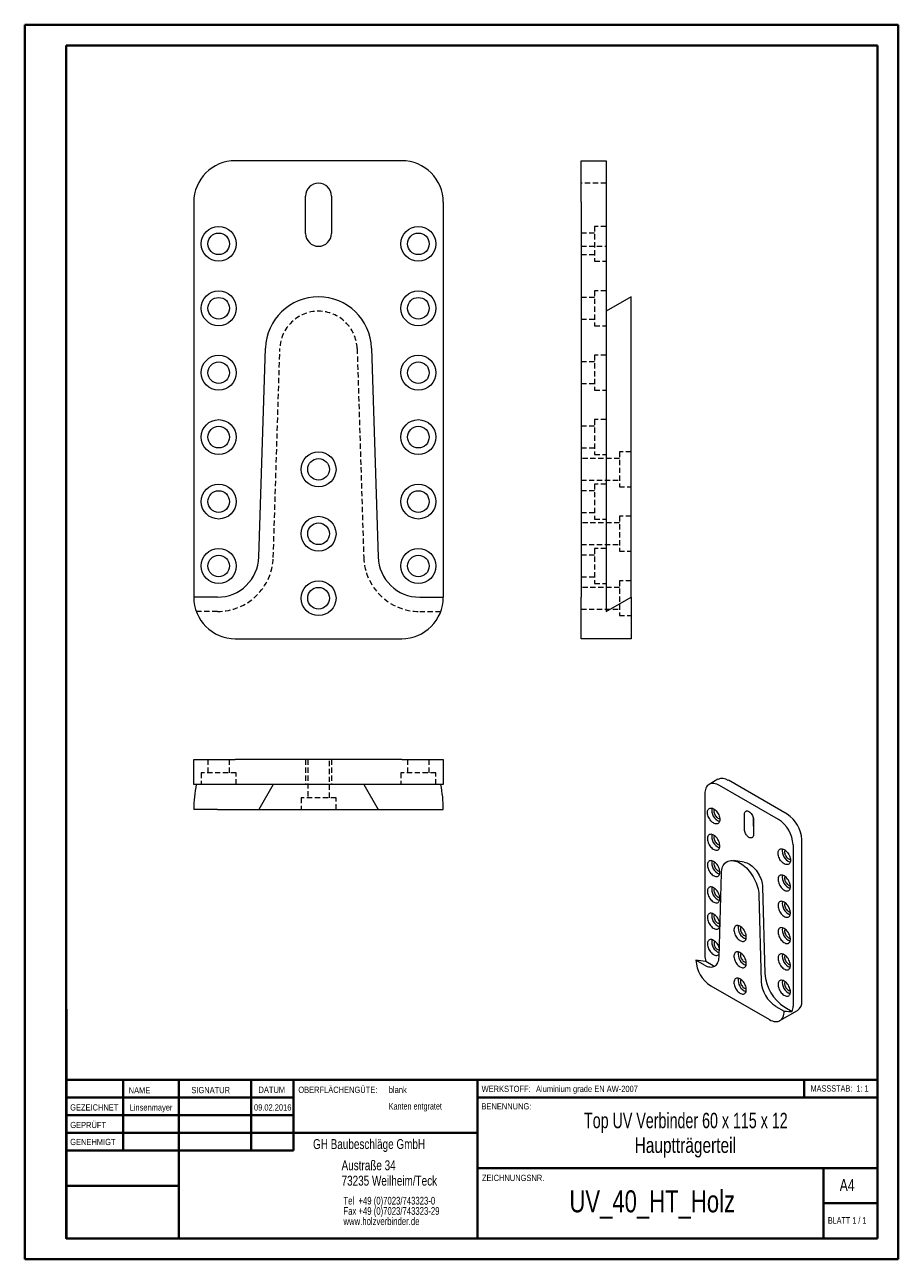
# Model space of a CAD drawing. Header units: millimetres. Extents: x 0 to 210, y 0 to 297.
import ezdxf

# ---------------------------------------------------------------- set-up
doc = ezdxf.new("R2010")
doc.units = ezdxf.units.MM
doc.linetypes.add('HIDDEN', pattern=[1.905, 1.27, -0.635])
doc.styles.add('SLDTEXTSTYLE0', font='TXT', dxfattribs={"width": 0.75})
doc.styles.add('SLDTEXTSTYLE1', font='TXT', dxfattribs={"width": 0.681818})
doc.styles.add('SLDTEXTSTYLE2', font='TXT', dxfattribs={"width": 0.7})
doc.styles.add('SLDTEXTSTYLE3', font='TXT', dxfattribs={"width": 0.691667})

# ---------------------------------------------------------------- blocks, each defined once
blk = doc.blocks.new('SW_NOTE_0')
at = {"color": 0, "linetype": 'Continuous', "lineweight": 0, "char_height": 1.8521, "attachment_point": 1, "style": 'SLDTEXTSTYLE0'}
for s, insert in [('Tel  +49 (0)7023/743323-0', (0, 2.39)), ('Fax +49 (0)7023/743323-29', (0, -0.08)), ('www.holzverbinder.de', (0, -2.55))]:
    blk.add_mtext(s, dxfattribs=dict(at, insert=insert))

msp = doc.modelspace()

# ---------------------------------------------------------------- linework, layer by layer
at = {"color": 7, "linetype": 'Continuous', "lineweight": 40}
for p, q in [((0.08, 0.21), (0.08, 297.21)), ((0.08, 297.21), (210.08, 297.21)), ((210.08, 0.21), (210.08, 297.21)), ((210.08, 292.21), (210.08, 297.21)), ((10.08, 292.21), (205.08, 292.21)), ((10.08, 5.21), (10.08, 292.21)), ((205.08, 5.21), (205.08, 292.21)), ((10.11, 60.37), (10.11, 5.12)), ((205.08, 43.37), (10.11, 43.37)), ((23.71, 43.37), (23.71, 26.37)), ((37.1, 43.37), (37.1, 5.12)), ((54.51, 43.37), (54.51, 26.38)), ((64.71, 26.39), (64.71, 43.37)), ((108.91, 43.37), (108.91, 5.12)), ((187.47, 39.12), (187.47, 43.37)), ((64.71, 39.1), (10.11, 39.1)), ((205.08, 39.12), (108.91, 39.12)), ((64.71, 34.87), (10.11, 34.87)), ((108.91, 30.62), (10.11, 30.62)), ((64.71, 26.39), (10.11, 26.37)), ((108.91, 22.12), (205.08, 22.12)), ((192.08, 5.21), (192.08, 22.21)), ((37.1, 17.87), (10.11, 17.87)), ((10.11, 13.71), (10.08, 13.71)), ((205.08, 13.71), (192.08, 13.71)), ((10.11, 9.46), (10.08, 9.46)), ((10.08, 5.21), (205.08, 5.21)), ((205.08, 5.21), (180.99, 5.21)), ((0.08, 0.21), (210.08, 0.21))]:
    msp.add_line(p, q, dxfattribs=at)
at = {"color": 7, "linetype": 'Continuous', "lineweight": 15}
for p, q in [((90.71, 264.5), (50.71, 264.5)), ((133.83, 264.5), (139.83, 264.5)), ((133.83, 254.5), (133.83, 264.5)), ((139.83, 264.5), (139.83, 254.5)), ((67.61, 247), (67.61, 256)), ((73.81, 256), (73.81, 247)), ((40.71, 254.5), (40.71, 159.5)), ((100.71, 254.5), (100.71, 159.5)), ((133.83, 254.5), (133.83, 159.5)), ((139.83, 254.5), (139.83, 159.5)), ((145.83, 231.75), (139.83, 228.29)), ((145.83, 219.41), (145.83, 231.75)), ((56.38, 169.19), (57.97, 219.41)), ((83.45, 219.41), (85.04, 169.19)), ((145.83, 169.19), (145.83, 219.41)), ((145.83, 159.5), (145.83, 169.19)), ((46.39, 159.5), (40.71, 159.5)), ((95.03, 159.5), (100.71, 159.5)), ((133.83, 149.5), (133.83, 159.5)), ((139.83, 156.04), (145.83, 159.5)), ((139.83, 159.5), (139.83, 156.04)), ((145.83, 159.5), (145.83, 149.5)), ((50.71, 149.5), (90.71, 149.5)), ((145.83, 149.5), (133.83, 149.5)), ((40.71, 114.43), (40.71, 120.43)), ((40.71, 120.43), (50.71, 120.43)), ((90.71, 120.43), (50.71, 120.43)), ((90.71, 120.43), (100.71, 120.43)), ((100.71, 120.43), (100.71, 114.43)), ((50.71, 114.43), (40.71, 114.43)), ((90.71, 114.43), (50.71, 114.43)), ((59.84, 114.43), (56.38, 108.43)), ((81.57, 114.43), (85.04, 108.43)), ((100.71, 114.43), (90.71, 114.43)), ((166.73, 115.69), (164.61, 114.46)), ((181.25, 106.05), (167.11, 114.21)), ((183.37, 107.27), (169.23, 115.44)), ((163.57, 112.17), (163.57, 73.39)), ((46.39, 108.43), (40.71, 108.43)), ((46.39, 108.43), (56.38, 108.43)), ((56.38, 108.43), (57.97, 108.43)), ((57.97, 108.43), (83.45, 108.43)), ((83.45, 108.43), (85.04, 108.43)), ((85.04, 108.43), (95.03, 108.43)), ((95.03, 108.43), (100.71, 108.43)), ((173.08, 103.62), (173.08, 107.29)), ((175.2, 106.52), (175.2, 104.84)), ((175.27, 106.03), (175.27, 102.35)), ((186.9, 62.36), (186.9, 101.15)), ((184.78, 99.93), (184.78, 61.14)), ((173.01, 95.77), (170.45, 96.12)), ((166.99, 72.92), (167.55, 93.1)), ((177.46, 89.78), (178.02, 68.95)), ((176.56, 87.9), (177.12, 67.07)), ((163.46, 71), (161.45, 72.16)), ((165.58, 70.81), (163.79, 71.85)), ((165.58, 70.81), (165.81, 70.68)), ((164.98, 66.04), (179.13, 57.87)), ((180.65, 61.07), (182.66, 59.92)), ((181.63, 57.63), (185.87, 60.08)), ((182.78, 60.88), (184.56, 59.85))]:
    msp.add_line(p, q, dxfattribs=at)
at = {"color": 7, "linetype": 'HIDDEN', "lineweight": 0}
for p, q in [((139.83, 259.1), (133.83, 259.1)), ((137.03, 247.1), (133.83, 247.1)), ((137.03, 248.7), (137.03, 240.3)), ((139.83, 248.7), (137.03, 248.7)), ((133.83, 243.9), (139.83, 243.9)), ((133.83, 241.9), (137.03, 241.9)), ((137.03, 240.3), (139.83, 240.3)), ((137.03, 233.2), (137.03, 224.8)), ((139.83, 233.2), (137.03, 233.2)), ((137.03, 231.6), (133.83, 231.6)), ((133.83, 226.4), (137.03, 226.4)), ((137.03, 224.8), (139.83, 224.8)), ((59.84, 169.08), (61.43, 219.3)), ((79.99, 219.3), (81.57, 169.08)), ((137.03, 217.7), (137.03, 209.3)), ((139.83, 217.7), (137.03, 217.7)), ((137.03, 216.1), (133.83, 216.1)), ((133.83, 210.9), (137.03, 210.9)), ((137.03, 209.3), (139.83, 209.3)), ((137.03, 202.2), (137.03, 193.8)), ((139.83, 202.2), (137.03, 202.2)), ((137.03, 200.6), (133.83, 200.6)), ((133.83, 195.4), (137.03, 195.4)), ((137.03, 193.8), (139.83, 193.8)), ((143.03, 194.45), (143.03, 186.05)), ((145.83, 194.45), (143.03, 194.45)), ((143.03, 192.85), (133.83, 192.85)), ((133.83, 187.65), (143.03, 187.65)), ((137.03, 185.1), (133.83, 185.1)), ((137.03, 186.7), (137.03, 178.3)), ((139.83, 186.7), (137.03, 186.7)), ((143.03, 186.05), (145.83, 186.05)), ((133.83, 179.9), (137.03, 179.9)), ((137.03, 178.3), (139.83, 178.3)), ((143.03, 178.95), (143.03, 170.55)), ((145.83, 178.95), (143.03, 178.95)), ((143.03, 177.35), (133.83, 177.35)), ((133.83, 172.15), (143.03, 172.15)), ((137.03, 169.6), (133.83, 169.6)), ((137.03, 171.2), (137.03, 162.8)), ((139.83, 171.2), (137.03, 171.2)), ((143.03, 170.55), (145.83, 170.55)), ((133.83, 164.4), (137.03, 164.4)), ((143.03, 163.45), (143.03, 155.05)), ((145.83, 163.45), (143.03, 163.45)), ((143.03, 161.85), (133.83, 161.85)), ((137.03, 162.8), (139.83, 162.8)), ((46.39, 156.04), (41.33, 156.04)), ((95.03, 156.04), (100.09, 156.04)), ((133.83, 156.65), (143.03, 156.65)), ((143.03, 155.05), (145.83, 155.05)), ((44.11, 120.43), (44.11, 117.23)), ((49.31, 117.23), (49.31, 120.43)), ((67.61, 120.43), (67.61, 114.43)), ((68.11, 120.43), (68.11, 111.23)), ((73.31, 111.23), (73.31, 120.43)), ((73.81, 120.43), (73.81, 114.43)), ((92.11, 120.43), (92.11, 117.23)), ((97.31, 117.23), (97.31, 120.43)), ((50.91, 117.23), (42.51, 117.23)), ((42.51, 117.23), (42.51, 114.43)), ((50.91, 114.43), (50.91, 117.23)), ((98.91, 117.23), (90.51, 117.23)), ((90.51, 117.23), (90.51, 114.43)), ((98.91, 114.43), (98.91, 117.23)), ((74.91, 111.23), (66.51, 111.23)), ((66.51, 111.23), (66.51, 108.43)), ((74.91, 108.43), (74.91, 111.23))]:
    msp.add_line(p, q, dxfattribs=at)
at = {"color": 7, "linetype": 'Continuous', "lineweight": 0}
for p, q in [((64.71, 39.12), (10.11, 39.12)), ((23.71, 5.21), (23.71, 5.12)), ((54.51, 5.21), (54.51, 5.12))]:
    msp.add_line(p, q, dxfattribs=at)
at = {"color": 7, "linetype": 'Continuous', "lineweight": 15, "flags": 128}
for points in [[(167.11, 114.21), (166.76, 114.39), (166.42, 114.53), (166.08, 114.63), (165.75, 114.68), (165.44, 114.69), (165.14, 114.66), (164.86, 114.58), (164.61, 114.46), (164.37, 114.3), (164.17, 114.1), (163.99, 113.86), (163.84, 113.58), (163.72, 113.27), (163.64, 112.93), (163.59, 112.56), (163.57, 112.17)], [(167.18, 106.01), (167.16, 105.77), (167.11, 105.55), (167.04, 105.36), (166.93, 105.2), (166.8, 105.08), (166.64, 105), (166.46, 104.95), (166.27, 104.95), (166.07, 104.99), (165.85, 105.07), (165.64, 105.18), (165.42, 105.33), (165.21, 105.52), (165.01, 105.73), (164.83, 105.97), (164.66, 106.23), (164.52, 106.5), (164.4, 106.77), (164.3, 107.05), (164.24, 107.33), (164.21, 107.59), (164.21, 107.84), (164.24, 108.07), (164.3, 108.28), (164.4, 108.45), (164.52, 108.59), (164.66, 108.69), (164.83, 108.76), (165.01, 108.78), (165.21, 108.76), (165.42, 108.71), (165.64, 108.61), (165.85, 108.48), (166.07, 108.31), (166.27, 108.11), (166.46, 107.88), (166.64, 107.63), (166.8, 107.37), (166.93, 107.1), (167.04, 106.82), (167.11, 106.54), (167.16, 106.27), (167.18, 106.01)], [(165.9, 108.44), (165.86, 108.39), (165.8, 108.24), (165.77, 108.07), (165.77, 107.86), (165.8, 107.65), (165.86, 107.42), (165.96, 107.2), (166.08, 106.98), (166.22, 106.78), (166.38, 106.61), (166.55, 106.46), (166.72, 106.35), (166.9, 106.28), (167.06, 106.25), (167.16, 106.25)], [(173.08, 107.29), (173.1, 107.5), (173.15, 107.69), (173.23, 107.84), (173.34, 107.96), (173.47, 108.04), (173.63, 108.07), (173.8, 108.07), (173.99, 108.02), (174.18, 107.93), (174.37, 107.8), (174.55, 107.63), (174.72, 107.44), (174.88, 107.22), (175.02, 106.99), (175.13, 106.75), (175.21, 106.5), (175.26, 106.26), (175.27, 106.03)], [(165.69, 102.25), (165.47, 102.36), (165.26, 102.43), (165.06, 102.45), (164.87, 102.44), (164.7, 102.39), (164.55, 102.29), (164.42, 102.16), (164.32, 102), (164.25, 101.8), (164.21, 101.58), (164.21, 101.33), (164.23, 101.07), (164.29, 100.79), (164.37, 100.51), (164.48, 100.24), (164.62, 99.96), (164.78, 99.7), (164.96, 99.46), (165.16, 99.24), (165.37, 99.05), (165.58, 98.89), (165.8, 98.76), (166.01, 98.68), (166.22, 98.63), (166.42, 98.62), (166.6, 98.66), (166.76, 98.73), (166.9, 98.84), (167.01, 98.99), (167.1, 99.17), (167.15, 99.38), (167.17, 99.62), (167.17, 99.87), (167.13, 100.14), (167.06, 100.42), (166.96, 100.7), (166.83, 100.97), (166.68, 101.24), (166.51, 101.49), (166.32, 101.73), (166.12, 101.93), (165.91, 102.11), (165.69, 102.25)], [(165.9, 102.12), (165.86, 102.07), (165.8, 101.92), (165.77, 101.74), (165.77, 101.54), (165.8, 101.32), (165.86, 101.09), (165.96, 100.87), (166.08, 100.65), (166.22, 100.45), (166.38, 100.28), (166.55, 100.13), (166.72, 100.02), (166.9, 99.95), (167.06, 99.92), (167.16, 99.93)], [(175.27, 102.35), (175.26, 102.14), (175.21, 101.96), (175.13, 101.81), (175.02, 101.69), (174.88, 101.61), (174.72, 101.57), (174.55, 101.58), (174.37, 101.63), (174.18, 101.72), (173.99, 101.85), (173.8, 102.01), (173.63, 102.21), (173.47, 102.42), (173.34, 102.66), (173.23, 102.9), (173.15, 103.15), (173.1, 103.39), (173.08, 103.62)], [(184.15, 96.21), (184.13, 95.97), (184.08, 95.75), (184.01, 95.56), (183.9, 95.41), (183.77, 95.29), (183.61, 95.2), (183.44, 95.16), (183.24, 95.15), (183.04, 95.19), (182.82, 95.27), (182.61, 95.39), (182.39, 95.54), (182.18, 95.72), (181.98, 95.93), (181.8, 96.17), (181.63, 96.43), (181.49, 96.7), (181.37, 96.98), (181.27, 97.26), (181.21, 97.53), (181.18, 97.8), (181.18, 98.05), (181.21, 98.28), (181.27, 98.48), (181.37, 98.65), (181.49, 98.79), (181.63, 98.9), (181.8, 98.96), (181.98, 98.98), (182.18, 98.97), (182.39, 98.91), (182.61, 98.81), (182.82, 98.68), (183.04, 98.51), (183.24, 98.31), (183.44, 98.08), (183.61, 97.84), (183.77, 97.57), (183.9, 97.3), (184.01, 97.02), (184.08, 96.74), (184.13, 96.47), (184.15, 96.21)], [(182.87, 98.65), (182.83, 98.6), (182.77, 98.45), (182.74, 98.27), (182.74, 98.07), (182.77, 97.85), (182.83, 97.62), (182.93, 97.4), (183.05, 97.18), (183.19, 96.99), (183.35, 96.81), (183.52, 96.66), (183.7, 96.55), (183.87, 96.48), (184.03, 96.45), (184.13, 96.46)], [(165.69, 95.92), (165.47, 96.03), (165.26, 96.1), (165.06, 96.12), (164.87, 96.11), (164.7, 96.06), (164.55, 95.96), (164.42, 95.83), (164.32, 95.67), (164.25, 95.47), (164.21, 95.25), (164.21, 95), (164.23, 94.74), (164.29, 94.47), (164.37, 94.19), (164.48, 93.91), (164.62, 93.64), (164.78, 93.37), (164.96, 93.13), (165.16, 92.91), (165.37, 92.72), (165.58, 92.56), (165.8, 92.44), (166.01, 92.35), (166.22, 92.3), (166.42, 92.29), (166.6, 92.33), (166.76, 92.4), (166.9, 92.51), (167.01, 92.66), (167.1, 92.84), (167.15, 93.05), (167.17, 93.29), (167.17, 93.54), (167.13, 93.81), (167.06, 94.09), (166.96, 94.37), (166.83, 94.65), (166.68, 94.91), (166.51, 95.17), (166.32, 95.4), (166.12, 95.6), (165.91, 95.78), (165.69, 95.92)], [(165.9, 95.79), (165.86, 95.74), (165.8, 95.59), (165.77, 95.41), (165.77, 95.21), (165.8, 94.99), (165.86, 94.77), (165.96, 94.54), (166.08, 94.33), (166.22, 94.13), (166.38, 93.95), (166.55, 93.8), (166.72, 93.69), (166.9, 93.62), (167.06, 93.59), (167.16, 93.6)], [(167.55, 93.1), (167.58, 93.52), (167.64, 93.93), (167.73, 94.31), (167.86, 94.65), (168.02, 94.97), (168.2, 95.25), (168.41, 95.5), (168.65, 95.71), (168.92, 95.88), (169.21, 96.01), (169.52, 96.1), (169.84, 96.14), (170.19, 96.15), (170.54, 96.11), (170.91, 96.03), (171.29, 95.9), (171.67, 95.74), (172.05, 95.54), (172.44, 95.29), (172.82, 95.02), (173.2, 94.71), (173.57, 94.36), (173.92, 93.99), (174.27, 93.59), (174.59, 93.17), (174.9, 92.72), (175.19, 92.26), (175.46, 91.78), (175.7, 91.3), (175.91, 90.8), (176.09, 90.31), (176.25, 89.81), (176.38, 89.32), (176.47, 88.83), (176.53, 88.36), (176.56, 87.9)], [(173.01, 95.77), (173.06, 95.77), (173.37, 95.7), (173.69, 95.59), (174.01, 95.44), (174.34, 95.25), (174.66, 95.02), (174.98, 94.76), (175.29, 94.47), (175.59, 94.16), (175.88, 93.81), (176.15, 93.44), (176.4, 93.06), (176.63, 92.66), (176.83, 92.25), (177.01, 91.83), (177.16, 91.41), (177.28, 90.99), (177.37, 90.58), (177.43, 90.17), (177.46, 89.78)], [(182.66, 92.45), (182.45, 92.56), (182.23, 92.63), (182.03, 92.66), (181.84, 92.64), (181.67, 92.59), (181.52, 92.5), (181.39, 92.36), (181.29, 92.2), (181.22, 92), (181.19, 91.78), (181.18, 91.53), (181.2, 91.27), (181.26, 91), (181.34, 90.72), (181.45, 90.44), (181.59, 90.17), (181.75, 89.91), (181.93, 89.66), (182.13, 89.44), (182.34, 89.25), (182.55, 89.09), (182.77, 88.97), (182.98, 88.88), (183.19, 88.83), (183.39, 88.82), (183.57, 88.86), (183.73, 88.93), (183.87, 89.04), (183.98, 89.19), (184.07, 89.37), (184.12, 89.59), (184.15, 89.82), (184.14, 90.08), (184.1, 90.34), (184.03, 90.62), (183.93, 90.9), (183.8, 91.18), (183.65, 91.44), (183.48, 91.7), (183.29, 91.93), (183.09, 92.13), (182.88, 92.31), (182.66, 92.45)], [(182.87, 92.32), (182.83, 92.27), (182.77, 92.12), (182.74, 91.94), (182.74, 91.74), (182.77, 91.52), (182.83, 91.3), (182.93, 91.07), (183.05, 90.86), (183.19, 90.66), (183.35, 90.48), (183.52, 90.34), (183.7, 90.23), (183.87, 90.15), (184.03, 90.13), (184.13, 90.13)], [(165.69, 89.59), (165.47, 89.7), (165.26, 89.77), (165.06, 89.8), (164.87, 89.78), (164.7, 89.73), (164.55, 89.64), (164.42, 89.51), (164.32, 89.34), (164.25, 89.14), (164.21, 88.92), (164.21, 88.67), (164.23, 88.41), (164.29, 88.14), (164.37, 87.86), (164.48, 87.58), (164.62, 87.31), (164.78, 87.05), (164.96, 86.8), (165.16, 86.58), (165.37, 86.39), (165.58, 86.23), (165.8, 86.11), (166.01, 86.02), (166.22, 85.97), (166.42, 85.97), (166.6, 86), (166.76, 86.07), (166.9, 86.19), (167.01, 86.33), (167.1, 86.52), (167.15, 86.73), (167.17, 86.96), (167.17, 87.22), (167.13, 87.48), (167.06, 87.76), (166.96, 88.04), (166.83, 88.32), (166.68, 88.59), (166.51, 88.84), (166.32, 89.07), (166.12, 89.28), (165.91, 89.45), (165.69, 89.59)], [(165.9, 89.46), (165.86, 89.41), (165.8, 89.26), (165.77, 89.08), (165.77, 88.88), (165.8, 88.66), (165.86, 88.44), (165.96, 88.21), (166.08, 88), (166.22, 87.8), (166.38, 87.62), (166.55, 87.48), (166.72, 87.37), (166.9, 87.29), (167.06, 87.27), (167.16, 87.27)], [(182.66, 86.13), (182.45, 86.23), (182.23, 86.3), (182.03, 86.33), (181.84, 86.31), (181.67, 86.26), (181.52, 86.17), (181.39, 86.04), (181.29, 85.87), (181.22, 85.67), (181.19, 85.45), (181.18, 85.21), (181.2, 84.94), (181.26, 84.67), (181.34, 84.39), (181.45, 84.11), (181.59, 83.84), (181.75, 83.58), (181.93, 83.34), (182.13, 83.12), (182.34, 82.92), (182.55, 82.76), (182.77, 82.64), (182.98, 82.55), (183.19, 82.5), (183.39, 82.5), (183.57, 82.53), (183.73, 82.6), (183.87, 82.72), (183.98, 82.86), (184.07, 83.05), (184.12, 83.26), (184.15, 83.49), (184.14, 83.75), (184.1, 84.02), (184.03, 84.29), (183.93, 84.57), (183.8, 84.85), (183.65, 85.12), (183.48, 85.37), (183.29, 85.6), (183.09, 85.81), (182.88, 85.98), (182.66, 86.13)], [(165.69, 83.27), (165.47, 83.37), (165.26, 83.44), (165.06, 83.47), (164.87, 83.45), (164.7, 83.4), (164.55, 83.31), (164.42, 83.18), (164.32, 83.01), (164.25, 82.81), (164.21, 82.59), (164.21, 82.35), (164.23, 82.08), (164.29, 81.81), (164.37, 81.53), (164.48, 81.25), (164.62, 80.98), (164.78, 80.72), (164.96, 80.48), (165.16, 80.26), (165.37, 80.06), (165.58, 79.9), (165.8, 79.78), (166.01, 79.69), (166.22, 79.64), (166.42, 79.64), (166.6, 79.67), (166.76, 79.74), (166.9, 79.86), (167.01, 80.01), (167.1, 80.19), (167.15, 80.4), (167.17, 80.63), (167.17, 80.89), (167.13, 81.16), (167.06, 81.43), (166.96, 81.71), (166.83, 81.99), (166.68, 82.26), (166.51, 82.51), (166.32, 82.74), (166.12, 82.95), (165.91, 83.12), (165.69, 83.27)], [(182.87, 85.99), (182.83, 85.94), (182.77, 85.79), (182.74, 85.61), (182.74, 85.41), (182.77, 85.19), (182.83, 84.97), (182.93, 84.74), (183.05, 84.53), (183.19, 84.33), (183.35, 84.15), (183.52, 84.01), (183.7, 83.9), (183.87, 83.83), (184.03, 83.8), (184.13, 83.8)], [(165.9, 83.13), (165.86, 83.08), (165.8, 82.93), (165.77, 82.75), (165.77, 82.55), (165.8, 82.33), (165.86, 82.11), (165.96, 81.88), (166.08, 81.67), (166.22, 81.47), (166.38, 81.29), (166.55, 81.15), (166.72, 81.04), (166.9, 80.97), (167.06, 80.94), (167.16, 80.94)], [(173.54, 77.74), (173.52, 77.99), (173.48, 78.27), (173.4, 78.54), (173.29, 78.82), (173.16, 79.1), (173, 79.36), (172.83, 79.61), (172.64, 79.84), (172.43, 80.04), (172.22, 80.2), (172, 80.34), (171.79, 80.43), (171.58, 80.49), (171.38, 80.51), (171.19, 80.49), (171.02, 80.42), (170.88, 80.32), (170.76, 80.18), (170.67, 80.01), (170.61, 79.8), (170.57, 79.57), (170.57, 79.32), (170.61, 79.06), (170.67, 78.78), (170.76, 78.5), (170.88, 78.22), (171.02, 77.95), (171.19, 77.7), (171.38, 77.46), (171.58, 77.25), (171.79, 77.06), (172, 76.91), (172.22, 76.79), (172.43, 76.72), (172.64, 76.68), (172.83, 76.68), (173, 76.73), (173.16, 76.81), (173.29, 76.93), (173.4, 77.09), (173.48, 77.28), (173.52, 77.5), (173.54, 77.74)], [(172.26, 80.17), (172.23, 80.12), (172.16, 79.97), (172.13, 79.79), (172.13, 79.59), (172.16, 79.37), (172.23, 79.15), (172.32, 78.93), (172.44, 78.71), (172.59, 78.51), (172.74, 78.33), (172.91, 78.19), (173.09, 78.08), (173.26, 78.01), (173.43, 77.98), (173.53, 77.98)], [(182.66, 79.8), (182.45, 79.9), (182.23, 79.97), (182.03, 80), (181.84, 79.99), (181.67, 79.93), (181.52, 79.84), (181.39, 79.71), (181.29, 79.54), (181.22, 79.35), (181.19, 79.12), (181.18, 78.88), (181.2, 78.61), (181.26, 78.34), (181.34, 78.06), (181.45, 77.78), (181.59, 77.51), (181.75, 77.25), (181.93, 77.01), (182.13, 76.79), (182.34, 76.6), (182.55, 76.44), (182.77, 76.31), (182.98, 76.22), (183.19, 76.18), (183.39, 76.17), (183.57, 76.2), (183.73, 76.28), (183.87, 76.39), (183.98, 76.54), (184.07, 76.72), (184.12, 76.93), (184.15, 77.16), (184.14, 77.42), (184.1, 77.69), (184.03, 77.96), (183.93, 78.24), (183.8, 78.52), (183.65, 78.79), (183.48, 79.04), (183.29, 79.27), (183.09, 79.48), (182.88, 79.65), (182.66, 79.8)], [(182.87, 79.66), (182.83, 79.61), (182.77, 79.46), (182.74, 79.28), (182.74, 79.08), (182.77, 78.86), (182.83, 78.64), (182.93, 78.42), (183.05, 78.2), (183.19, 78), (183.35, 77.83), (183.52, 77.68), (183.7, 77.57), (183.87, 77.5), (184.03, 77.47), (184.13, 77.47)], [(165.69, 76.94), (165.47, 77.04), (165.26, 77.11), (165.06, 77.14), (164.87, 77.13), (164.7, 77.07), (164.55, 76.98), (164.42, 76.85), (164.32, 76.68), (164.25, 76.49), (164.21, 76.26), (164.21, 76.02), (164.23, 75.76), (164.29, 75.48), (164.37, 75.2), (164.48, 74.92), (164.62, 74.65), (164.78, 74.39), (164.96, 74.15), (165.16, 73.93), (165.37, 73.74), (165.58, 73.58), (165.8, 73.45), (166.01, 73.36), (166.22, 73.32), (166.42, 73.31), (166.6, 73.34), (166.76, 73.42), (166.9, 73.53), (167.01, 73.68)], [(163.46, 71), (163.8, 70.83), (164.13, 70.69), (164.46, 70.59), (164.78, 70.54), (165.09, 70.52), (165.38, 70.55), (165.66, 70.62), (165.92, 70.73), (166.15, 70.89), (166.36, 71.08), (166.54, 71.3), (166.69, 71.57), (166.81, 71.86), (166.9, 72.19), (166.96, 72.54), (166.99, 72.92)], [(173.54, 71.41), (173.52, 71.67), (173.48, 71.94), (173.4, 72.22), (173.29, 72.5), (173.16, 72.77), (173, 73.03), (172.83, 73.28), (172.64, 73.51), (172.43, 73.71), (172.22, 73.88), (172, 74.01), (171.79, 74.11), (171.58, 74.16), (171.38, 74.18), (171.19, 74.16), (171.02, 74.09), (170.88, 73.99), (170.76, 73.85), (170.67, 73.68), (170.61, 73.47), (170.57, 73.24), (170.57, 72.99), (170.61, 72.73), (170.67, 72.45), (170.76, 72.17), (170.88, 71.9), (171.02, 71.63), (171.19, 71.37), (171.38, 71.13), (171.58, 70.92), (171.79, 70.73), (172, 70.58), (172.22, 70.47), (172.43, 70.39), (172.64, 70.35), (172.83, 70.35), (173, 70.4), (173.16, 70.48), (173.29, 70.6), (173.4, 70.76), (173.48, 70.95), (173.52, 71.17), (173.54, 71.41)], [(172.26, 73.84), (172.23, 73.79), (172.16, 73.64), (172.13, 73.47), (172.13, 73.26), (172.16, 73.05), (172.23, 72.82), (172.32, 72.6), (172.44, 72.38), (172.59, 72.18), (172.74, 72.01), (172.91, 71.86), (173.09, 71.75), (173.26, 71.68), (173.43, 71.65), (173.53, 71.65)], [(182.66, 73.47), (182.45, 73.58), (182.23, 73.64), (182.03, 73.67), (181.84, 73.66), (181.67, 73.6), (181.52, 73.51), (181.39, 73.38), (181.29, 73.21), (181.22, 73.02), (181.19, 72.79), (181.18, 72.55), (181.2, 72.29), (181.26, 72.01), (181.34, 71.73), (181.45, 71.45), (181.59, 71.18), (181.75, 70.92), (181.93, 70.68), (182.13, 70.46), (182.34, 70.27), (182.55, 70.11), (182.77, 69.98), (182.98, 69.89), (183.19, 69.85), (183.39, 69.84), (183.57, 69.87), (183.73, 69.95), (183.87, 70.06), (183.98, 70.21), (184.07, 70.39), (184.12, 70.6), (184.15, 70.84), (184.14, 71.09), (184.1, 71.36), (184.03, 71.64), (183.93, 71.92), (183.8, 72.19), (183.65, 72.46), (183.48, 72.71), (183.29, 72.94), (183.09, 73.15), (182.88, 73.33), (182.66, 73.47)], [(182.87, 73.33), (182.83, 73.28), (182.77, 73.13), (182.74, 72.96), (182.74, 72.75), (182.77, 72.54), (182.83, 72.31), (182.93, 72.09), (183.05, 71.87), (183.19, 71.67), (183.35, 71.5), (183.52, 71.35), (183.7, 71.24), (183.87, 71.17), (184.03, 71.14), (184.13, 71.14)], [(173.54, 65.08), (173.52, 65.34), (173.48, 65.61), (173.4, 65.89), (173.29, 66.17), (173.16, 66.44), (173, 66.71), (172.83, 66.95), (172.64, 67.18), (172.43, 67.38), (172.22, 67.55), (172, 67.68), (171.79, 67.78), (171.58, 67.84), (171.38, 67.85), (171.19, 67.83), (171.02, 67.77), (170.88, 67.66), (170.76, 67.52), (170.67, 67.35), (170.61, 67.15), (170.57, 66.92), (170.57, 66.67), (170.61, 66.4), (170.67, 66.12), (170.76, 65.84), (170.88, 65.57), (171.02, 65.3), (171.19, 65.04), (171.38, 64.8), (171.58, 64.59), (171.79, 64.41), (172, 64.25), (172.22, 64.14), (172.43, 64.06), (172.64, 64.02), (172.83, 64.03), (173, 64.07), (173.16, 64.15), (173.29, 64.28), (173.4, 64.43), (173.48, 64.62), (173.52, 64.84), (173.54, 65.08)], [(172.26, 67.52), (172.23, 67.47), (172.16, 67.32), (172.13, 67.14), (172.13, 66.94), (172.16, 66.72), (172.23, 66.49), (172.32, 66.27), (172.44, 66.05), (172.59, 65.85), (172.74, 65.68), (172.91, 65.53), (173.09, 65.42), (173.26, 65.35), (173.43, 65.32), (173.53, 65.33)], [(182.66, 67.14), (182.45, 67.25), (182.23, 67.32), (182.03, 67.34), (181.84, 67.33), (181.67, 67.28), (181.52, 67.18), (181.39, 67.05), (181.29, 66.89), (181.22, 66.69), (181.19, 66.47), (181.18, 66.22), (181.2, 65.96), (181.26, 65.68), (181.34, 65.41), (181.45, 65.13), (181.59, 64.85), (181.75, 64.59), (181.93, 64.35), (182.13, 64.13), (182.34, 63.94), (182.55, 63.78), (182.77, 63.65), (182.98, 63.57), (183.19, 63.52), (183.39, 63.51), (183.57, 63.55), (183.73, 63.62), (183.87, 63.73), (183.98, 63.88), (184.07, 64.06), (184.12, 64.27), (184.15, 64.51), (184.14, 64.76), (184.1, 65.03), (184.03, 65.31), (183.93, 65.59), (183.8, 65.86), (183.65, 66.13), (183.48, 66.38), (183.29, 66.62), (183.09, 66.82), (182.88, 67), (182.66, 67.14)], [(182.87, 67.01), (182.83, 66.96), (182.77, 66.81), (182.74, 66.63), (182.74, 66.43), (182.77, 66.21), (182.83, 65.98), (182.93, 65.76), (183.05, 65.54), (183.19, 65.34), (183.35, 65.17), (183.52, 65.02), (183.7, 64.91), (183.87, 64.84), (184.03, 64.81), (184.13, 64.82)], [(179.13, 57.87), (179.47, 57.69), (179.82, 57.55), (180.15, 57.46), (180.48, 57.4), (180.79, 57.39), (181.09, 57.43), (181.37, 57.51), (181.63, 57.63), (181.86, 57.79), (182.07, 57.99), (182.24, 58.23), (182.39, 58.51), (182.51, 58.82), (182.59, 59.16), (182.64, 59.53), (182.66, 59.92)]]:
    msp.add_lwpolyline(points, dxfattribs=at)
at = {"color": 7, "linetype": 'Continuous', "lineweight": 15}
for centre, radius in [((46.71, 244.5), 4.2), ((46.71, 244.5), 2.6), ((94.71, 244.5), 4.2), ((94.71, 244.5), 2.6), ((46.71, 229), 4.2), ((94.71, 229), 4.2), ((46.71, 229), 2.6), ((94.71, 229), 2.6), ((46.71, 213.5), 4.2), ((94.71, 213.5), 4.2), ((46.71, 213.5), 2.6), ((94.71, 213.5), 2.6), ((46.71, 198), 4.2), ((94.71, 198), 4.2), ((46.71, 198), 2.6), ((94.71, 198), 2.6), ((70.71, 190.25), 4.2), ((70.71, 190.25), 2.6), ((46.71, 182.5), 4.2), ((46.71, 182.5), 2.6), ((94.71, 182.5), 4.2), ((94.71, 182.5), 2.6), ((70.71, 174.75), 4.2), ((70.71, 174.75), 2.6), ((46.71, 167), 4.2), ((46.71, 167), 2.6), ((94.71, 167), 4.2), ((94.71, 167), 2.6), ((70.71, 159.25), 4.2), ((70.71, 159.25), 2.6)]:
    msp.add_circle(centre, radius, dxfattribs=at)
for centre, radius, start, end in [((50.71, 254.5), 10, 90, 180), ((90.71, 254.5), 10, 0, 90), ((70.71, 256), 3.1, 0, 180), ((70.71, 247), 3.1, 180, 0), ((70.71, 219.01), 12.75, 1.8106, 178.1894), ((46.39, 169.5), 10, 270, 358.1894), ((95.03, 169.5), 10, 181.8106, 270), ((50.71, 159.5), 10, 180, 270), ((90.71, 159.5), 10, 270, 0), ((167.76, 113.39), 2.51, 54.3824, 114.3071), ((168.11, 108.26), 2.89, 170.1721, 249.8226), ((179.23, 100.8), 7.68, 2.6055, 57.3945), ((177.11, 104.87), 1.91, 180.84, 195.6475), ((177.11, 99.58), 7.68, 2.6055, 57.3945), ((168.11, 101.93), 2.89, 170.1721, 249.8226), ((185.08, 98.46), 2.89, 170.1721, 249.8226), ((168.11, 95.6), 2.89, 170.1721, 249.8226), ((185.08, 92.14), 2.89, 170.1721, 249.8226), ((168.11, 89.28), 2.89, 170.1721, 249.8226), ((185.08, 85.81), 2.89, 170.1721, 249.8226), ((168.11, 82.95), 2.89, 170.1721, 249.8226), ((174.47, 79.99), 2.89, 170.1721, 249.8226), ((185.08, 79.48), 2.89, 170.1721, 249.8226), ((168.14, 76.63), 2.92, 170.4642, 247.3524), ((163.92, 74.19), 3.27, 16.6428, 57.1648), ((167.41, 76.2), 1.63, 158.0728, 256.8521), ((169.12, 72.51), 7.68, 182.6055, 237.3945), ((169.53, 73.45), 5.96, 180.5854, 195.5884), ((174.47, 73.66), 2.89, 170.1721, 249.8226), ((185.08, 73.15), 2.89, 170.1721, 249.8226), ((188.35, 69.61), 10.35, 183.6236, 237.4218), ((174.47, 67.33), 2.89, 170.1721, 249.8226), ((184.82, 67.57), 7.72, 183.7327, 237.3127), ((185.08, 66.82), 2.89, 170.1721, 249.8226), ((181.24, 61.08), 3.54, 339.7215, 0.9855), ((184.47, 62.09), 2.45, 304.8332, 6.479)]:
    msp.add_arc(centre, radius, start, end, dxfattribs=at)
at = {"color": 7, "linetype": 'HIDDEN', "lineweight": 0}
for centre, radius, start, end in [((70.71, 219.01), 9.28, 1.8106, 178.1894), ((46.39, 169.5), 13.46, 270, 358.1894), ((95.03, 169.5), 13.46, 181.8106, 270)]:
    msp.add_arc(centre, radius, start, end, dxfattribs=at)
at = {"color": 7, "linetype": 'Continuous', "lineweight": 15}
for centre, major_axis, ratio, start_param, end_param in [((50.71, 108.43), (0, 17.32), 0.57735, 1.217055, 1.570796), ((90.71, 108.43), (0, 17.32), 0.57735, 4.712389, 5.066131), ((164.98, 70.12), (7.06, -1.56), 0.201835, 1.785189, 2.13893), ((179.13, 61.96), (7.06, -1.56), 0.201835, 5.280523, 5.634265)]:
    msp.add_ellipse(centre, major_axis=major_axis, ratio=ratio, start_param=start_param, end_param=end_param, dxfattribs=at)

# ---------------------------------------------------------------- block references
at = {"color": 7, "linetype": 'Continuous', "lineweight": 0}
msp.add_blockref('SW_NOTE_0', (76.7, 12.85), dxfattribs=at)

# ---------------------------------------------------------------- texts
for s, insert, char_height, attachment_point, style in [('NAME', (25.07, 41.62), 1.5, 1, 'SLDTEXTSTYLE0'), ('SIGNATUR', (40.14, 41.68), 1.5, 1, 'SLDTEXTSTYLE0'), ('DATUM', (56.28, 41.74), 1.5, 1, 'SLDTEXTSTYLE0'), ('OBERFLÄCHENGÜTE:', (65.86, 41.74), 1.5, 1, 'SLDTEXTSTYLE0'), ('blank', (87.58, 41.8), 1.587, 1, 'SLDTEXTSTYLE0'), ('WERKSTOFF:', (109.91, 41.96), 1.5, 1, 'SLDTEXTSTYLE0'), ('Aluminium grade EN AW-2007', (122.99, 41.96), 1.5, 1, 'SLDTEXTSTYLE0'), ('MASSSTAB:  1: 1', (188.99, 42.07), 1.5, 1, 'SLDTEXTSTYLE2'), ('GEZEICHNET', (11, 37.51), 1.5, 1, 'SLDTEXTSTYLE0'), ('Linsenmayer', (30.45, 37.5), 1.4986, 2, 'SLDTEXTSTYLE0'), ('09.02.2016', (59.69, 37.5), 1.499, 2, 'SLDTEXTSTYLE0'), ('Kanten entgratet', (87.58, 37.84), 1.5875, 1, 'SLDTEXTSTYLE0'), ('BENENNUNG:', (109.88, 37.77), 1.5, 1, 'SLDTEXTSTYLE0'), ('Top UV Verbinder 60 x 115 x 12', (159.01, 35.46), 3.7042, 2, 'SLDTEXTSTYLE3'), ('GEPRÜFT', (11.03, 33.28), 1.5, 1, 'SLDTEXTSTYLE0'), ('Hauptträgerteil', (158.88, 29.52), 3.7042, 2, 'SLDTEXTSTYLE0'), ('GENEHMIGT', (11.02, 29.19), 1.5, 1, 'SLDTEXTSTYLE0'), ('GH Baubeschläge GmbH', (69.39, 29.13), 2.3813, 1, 'SLDTEXTSTYLE0'), ('Austraße 34', (76.25, 24.02), 2.3813, 1, 'SLDTEXTSTYLE0'), ('73235 Weilheim/Teck', (76.25, 20.32), 2.3813, 1, 'SLDTEXTSTYLE0'), ('ZEICHNUNGSNR.', (110, 20.55), 1.5, 1, 'SLDTEXTSTYLE0'), ('A4', (196, 19.52), 2.91, 1, 'SLDTEXTSTYLE0'), ('UV_40_HT_Holz', (150.93, 16.81), 5.2917, 2, 'SLDTEXTSTYLE0'), ('BLATT 1 / 1', (193.16, 10.36), 1.5875, 1, 'SLDTEXTSTYLE1')]:
    msp.add_mtext(s, dxfattribs=dict(at, insert=insert, char_height=char_height, attachment_point=attachment_point, style=style))

doc.saveas('drawing.dxf')
